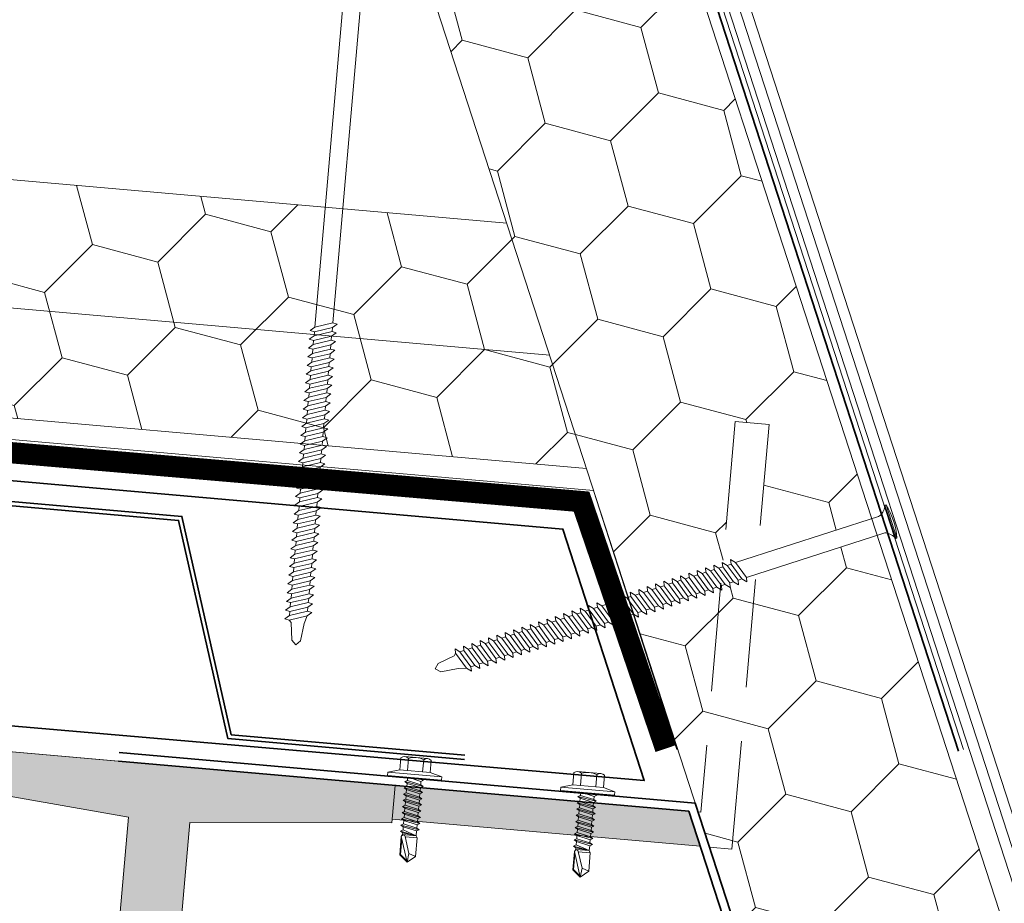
# Model space of a CAD drawing. Header units: millimetres. Extents: x -485339 to 350584, y -1189936 to 0.
# Tile 57 of 256: x -309910 to -309679, y -1058543 to -1058336. Entities that reach past the tile are written whole.
import ezdxf

# ---------------------------------------------------------------- set-up
doc = ezdxf.new("R2010")
doc.units = ezdxf.units.MM
doc.header["$LTSCALE"] = 10
doc.linetypes.add('DASHED', pattern=[19.05, 12.7, -6.35])
doc.linetypes.add('ČÁRKOVANÁ', pattern=[19.05, 12.7, -6.35])
doc.layers.add('BOUR_ČÁRY_POD', color=7, linetype='ČÁRKOVANÁ', lineweight=18, true_color=0xdba400)
for name, color, linetype, lineweight in [('N_klemp', 220, 'Continuous', 35), ('N_čáry_obrys', 10, 'Continuous', 35), ('N_čáry_plné', 10, 'Continuous', 18), ('N_čáry_pod', 10, 'ČÁRKOVANÁ', 18), ('N_šrary', 10, 'Continuous', 18), ('St_čáry_plné', 250, 'Continuous', 18), ('St_šrafy', 250, 'Continuous', 18)]:
    doc.layers.add(name, color=color, linetype=linetype, lineweight=lineweight)
doc.linetypes.add('LEPENÍ', pattern='A,3.81,[130,LTYPESHP.SHX,S=6.35,R=0,X=0,Y=0],3.81', length=7.62)
doc.linetypes.add('PVC', pattern='A,0,-0.0001,[6,atelier.SHX,S=0.01,R=0,X=0,Y=0],-0.08,[133,LTYPESHP.SHX,S=0.01,R=0,X=-0.01,Y=0],-0.07', length=0.1501)

# ---------------------------------------------------------------- blocks, each defined once
blk = doc.blocks.new('*U8596')
for p, q in [((-2, 4.5), (-1, 8)), ((0, 8), (-1, 8)), ((-1, -8), (-1, 8)), ((0, -8), (0, 8)), ((-6, -3.38), (-6, 3.38)), ((-5.56, 4.5), (-2, 4.5)), ((-2, -4.5), (-2, 4.5)), ((-5.56, 2.25), (-2, 2.25)), ((0, 2.01), (0.94, 2.01)), ((0, 1.87), (0.89, -2.01)), ((1.37, 2.75), (0.94, 2.01)), ((1.86, -2.01), (0.94, 2.01)), ((1.37, 2.75), (2.29, -2.75)), ((1.37, 2.75), (1.8, 2.01)), ((1.8, 2.01), (2.72, -2.01)), ((1.8, 2.01), (2.78, 2.01)), ((3.21, 2.75), (2.78, 2.01)), ((3.69, -2.01), (2.78, 2.01)), ((3.21, 2.75), (4.12, -2.75)), ((3.21, 2.75), (3.64, 2.01)), ((3.64, 2.01), (4.55, -2.01)), ((3.64, 2.01), (4.61, 2.01)), ((5.04, 2.75), (4.61, 2.01)), ((5.53, -2.01), (4.61, 2.01)), ((5.04, 2.75), (5.96, -2.75)), ((5.04, 2.75), (5.47, 2.01)), ((5.47, 2.01), (6.39, -2.01)), ((5.47, 2.01), (6.44, 2.01)), ((6.87, 2.75), (6.44, 2.01)), ((7.36, -2.01), (6.44, 2.01)), ((6.87, 2.75), (7.79, -2.75)), ((6.87, 2.75), (7.3, 2.01)), ((7.3, 2.01), (8.22, -2.01)), ((7.3, 2.01), (8.28, 2.01)), ((8.71, 2.75), (8.28, 2.01)), ((9.19, -2.01), (8.28, 2.01)), ((8.71, 2.75), (9.62, -2.75)), ((8.71, 2.75), (9.14, 2.01)), ((9.14, 2.01), (10.11, 2.01)), ((9.14, 2.01), (10.05, -2.01)), ((10.54, 2.75), (10.11, 2.01)), ((11.03, -2.01), (10.11, 2.01)), ((10.54, 2.75), (11.46, -2.75)), ((10.54, 2.75), (10.97, 2.01)), ((10.97, 2.01), (11.89, -2.01)), ((10.97, 2.01), (11.94, 2.01)), ((12.37, 2.75), (11.94, 2.01)), ((12.86, -2.01), (11.94, 2.01)), ((12.37, 2.75), (13.29, -2.75)), ((12.37, 2.75), (12.8, 2.01)), ((12.8, 2.01), (13.72, -2.01)), ((12.8, 2.01), (13.78, 2.01)), ((14.21, 2.75), (13.78, 2.01)), ((14.69, -2.01), (13.78, 2.01)), ((14.21, 2.75), (15.12, -2.75)), ((14.21, 2.75), (14.64, 2.01)), ((14.64, 2.01), (15.55, -2.01)), ((14.64, 2.01), (15.61, 2.01)), ((16.04, 2.75), (15.61, 2.01)), ((15.61, 2.01), (16.96, -2.01)), ((16.04, 2.75), (16.96, -2.01)), ((16.04, 2.75), (16.47, 2.01)), ((16.47, 2.01), (16.96, -2.01)), ((16.47, 2.01), (16.96, 2.01)), ((16.96, 2.01), (17.55, 2.35)), ((16.96, 2.01), (16.96, -2.01)), ((22.33, -0.32), (17.46, 1.22)), ((25, 0), (17.55, 2.35)), ((17.55, 2.35), (23.03, 2.35)), ((17.55, -2.35), (17.55, 1.19)), ((18.28, 2.12), (22.92, 2.12)), ((25, 0), (22.33, -0.32)), ((22.92, 2.12), (23.03, 2.35)), ((24.6, 0.12), (22.92, 2.12)), ((25, 0), (23.03, 2.35)), ((23.03, -2.35), (25, 0)), ((-5.56, -2.25), (-2, -2.25)), ((0, -0.01), (0.46, -2.75)), ((0.03, -2.01), (0, -1.89)), ((0, -2.01), (0.03, -2.01)), ((0.46, -2.75), (0.03, -2.01)), ((0.46, -2.75), (0.89, -2.01)), ((0.89, -2.01), (1.86, -2.01)), ((2.29, -2.75), (1.86, -2.01)), ((2.29, -2.75), (2.72, -2.01)), ((2.72, -2.01), (3.69, -2.01)), ((4.12, -2.75), (3.69, -2.01)), ((4.12, -2.75), (4.55, -2.01)), ((4.55, -2.01), (5.53, -2.01)), ((5.96, -2.75), (5.53, -2.01)), ((5.96, -2.75), (6.39, -2.01)), ((6.39, -2.01), (7.36, -2.01)), ((7.79, -2.75), (7.36, -2.01)), ((7.79, -2.75), (8.22, -2.01)), ((8.22, -2.01), (9.19, -2.01)), ((9.62, -2.75), (9.19, -2.01)), ((9.62, -2.75), (10.05, -2.01)), ((10.05, -2.01), (11.03, -2.01)), ((11.46, -2.75), (11.03, -2.01)), ((11.46, -2.75), (11.89, -2.01)), ((11.89, -2.01), (12.86, -2.01)), ((13.29, -2.75), (12.86, -2.01)), ((13.29, -2.75), (13.72, -2.01)), ((13.72, -2.01), (14.69, -2.01)), ((15.12, -2.75), (14.69, -2.01)), ((15.12, -2.75), (15.55, -2.01)), ((15.55, -2.01), (16.96, -2.01)), ((17.55, -2.35), (16.96, -2.01)), ((17.55, -2.35), (23.03, -2.35)), ((23.03, -2.35), (22.33, -0.32)), ((-5.56, -4.5), (-2, -4.5)), ((-2, -4.5), (-1, -8)), ((0, -8), (-1, -8))]:
    blk.add_line(p, q)
for centre, radius, start, end in [((-4.34, 3.38), 1.66, 137.4679, 222.5321), ((0, 0), 6, 157.9757, 202.0243), ((17.63, 1.76), 0.573, 138.0954, 252.4955), ((-4.34, -3.38), 1.66, 137.4679, 222.5321)]:
    blk.add_arc(centre, radius, start, end)
blk = doc.blocks.new('G$C03A03D04')
at = {"layer": 'N_čáry_plné'}
for p, q in [((-4.08, 0.62), (-4.1, 0.36)), ((-4.1, 0.36), (-3.84, 0.34)), ((-4.1, 0.36), (4.1, -0.36)), ((-4.08, 0.62), (4.12, -0.1)), ((2.07, 0.08), (-2.03, 0.44)), ((-16.19, -161.39), (-2.25, -2.07)), ((4.12, -0.1), (4.1, -0.36)), ((-11.97, -160.38), (1.85, -2.43)), ((-17.29, -162.18), (-16.19, -161.39)), ((-16.28, -162.47), (-12.06, -161.46)), ((-16.19, -161.39), (-11.97, -160.38)), ((-12.06, -161.46), (-12.15, -162.43)), ((-12.06, -161.46), (-10.96, -160.67)), ((-11.88, -159.41), (-11.97, -160.38)), ((-11.97, -160.38), (-10.96, -160.67)), ((-17.47, -164.23), (-16.37, -163.44)), ((-17.29, -162.18), (-16.28, -162.47)), ((-16.46, -164.52), (-12.24, -163.52)), ((-16.37, -163.44), (-12.15, -162.43)), ((-16.28, -162.47), (-16.37, -163.44)), ((-12.24, -163.52), (-12.33, -164.48)), ((-12.24, -163.52), (-11.14, -162.72)), ((-12.15, -162.43), (-11.14, -162.72)), ((-17.65, -166.29), (-16.55, -165.49)), ((-17.65, -166.29), (-16.64, -166.57)), ((-17.47, -164.23), (-16.46, -164.52)), ((-16.64, -166.57), (-12.42, -165.57)), ((-16.55, -165.49), (-12.33, -164.48)), ((-16.46, -164.52), (-16.55, -165.49)), ((-12.42, -165.57), (-12.51, -166.54)), ((-12.42, -165.57), (-11.32, -164.77)), ((-12.33, -164.48), (-11.32, -164.77)), ((-17.83, -168.34), (-16.73, -167.54)), ((-17.83, -168.34), (-16.82, -168.62)), ((-16.91, -169.59), (-12.69, -168.59)), ((-16.82, -168.62), (-16.91, -169.59)), ((-16.82, -168.62), (-12.6, -167.62)), ((-16.73, -167.54), (-12.51, -166.54)), ((-16.64, -166.57), (-16.73, -167.54)), ((-12.6, -167.62), (-12.69, -168.59)), ((-12.69, -168.59), (-11.68, -168.87)), ((-12.6, -167.62), (-11.5, -166.82)), ((-12.51, -166.54), (-11.5, -166.82)), ((-18.01, -170.39), (-16.91, -169.59)), ((-18.01, -170.39), (-17, -170.67)), ((-17.09, -171.64), (-12.87, -170.64)), ((-17, -170.67), (-17.09, -171.64)), ((-17, -170.67), (-12.78, -169.67)), ((-12.96, -171.72), (-11.86, -170.92)), ((-12.78, -169.67), (-12.87, -170.64)), ((-12.87, -170.64), (-11.86, -170.92)), ((-12.78, -169.67), (-11.68, -168.87)), ((-18.19, -172.44), (-17.09, -171.64)), ((-18.19, -172.44), (-17.18, -172.72)), ((-17.27, -173.69), (-13.04, -172.69)), ((-17.18, -172.72), (-17.27, -173.69)), ((-17.18, -172.72), (-12.96, -171.72)), ((-13.14, -173.77), (-12.04, -172.97)), ((-12.96, -171.72), (-13.04, -172.69)), ((-13.04, -172.69), (-12.04, -172.97)), ((-18.37, -174.49), (-17.27, -173.69)), ((-18.37, -174.49), (-17.36, -174.78)), ((-17.44, -175.74), (-13.22, -174.74)), ((-17.36, -174.78), (-17.44, -175.74)), ((-17.36, -174.78), (-13.14, -173.77)), ((-13.32, -175.82), (-12.22, -175.03)), ((-13.14, -173.77), (-13.22, -174.74)), ((-13.22, -174.74), (-12.22, -175.03)), ((-18.73, -178.59), (-17.62, -177.8)), ((-18.55, -176.54), (-17.44, -175.74)), ((-18.55, -176.54), (-17.54, -176.83)), ((-17.62, -177.8), (-13.4, -176.79)), ((-17.54, -176.83), (-17.62, -177.8)), ((-17.54, -176.83), (-13.32, -175.82)), ((-13.5, -177.87), (-12.4, -177.08)), ((-13.32, -175.82), (-13.4, -176.79)), ((-13.4, -176.79), (-12.4, -177.08)), ((-18.91, -180.64), (-17.8, -179.85)), ((-18.73, -178.59), (-17.72, -178.88)), ((-17.9, -180.93), (-13.68, -179.92)), ((-17.8, -179.85), (-13.58, -178.84)), ((-17.72, -178.88), (-17.8, -179.85)), ((-17.72, -178.88), (-13.5, -177.87)), ((-13.68, -179.92), (-13.76, -180.89)), ((-13.68, -179.92), (-12.58, -179.13)), ((-13.5, -177.87), (-13.58, -178.84)), ((-13.58, -178.84), (-12.58, -179.13)), ((-19.09, -182.69), (-17.98, -181.9)), ((-18.91, -180.64), (-17.9, -180.93)), ((-18.08, -182.98), (-13.86, -181.97)), ((-17.98, -181.9), (-13.76, -180.89)), ((-17.9, -180.93), (-17.98, -181.9)), ((-13.86, -181.97), (-13.94, -182.94)), ((-13.86, -181.97), (-12.75, -181.18)), ((-13.76, -180.89), (-12.75, -181.18)), ((-19.26, -184.74), (-18.16, -183.95)), ((-19.26, -184.74), (-18.26, -185.03)), ((-19.09, -182.69), (-18.08, -182.98)), ((-18.26, -185.03), (-14.04, -184.02)), ((-18.16, -183.95), (-13.94, -182.94)), ((-18.08, -182.98), (-18.16, -183.95)), ((-14.04, -184.02), (-14.12, -184.99)), ((-14.04, -184.02), (-12.93, -183.23)), ((-13.94, -182.94), (-12.93, -183.23)), ((-19.44, -186.79), (-18.34, -186)), ((-19.44, -186.79), (-18.44, -187.08)), ((-18.52, -188.05), (-14.3, -187.04)), ((-18.44, -187.08), (-18.52, -188.05)), ((-18.44, -187.08), (-14.22, -186.07)), ((-18.34, -186), (-14.12, -184.99)), ((-18.26, -185.03), (-18.34, -186)), ((-14.22, -186.07), (-14.3, -187.04)), ((-14.3, -187.04), (-13.29, -187.33)), ((-14.22, -186.07), (-13.11, -185.28)), ((-14.12, -184.99), (-13.11, -185.28)), ((-19.62, -188.84), (-18.52, -188.05)), ((-19.62, -188.84), (-18.62, -189.13)), ((-18.7, -190.1), (-14.48, -189.09)), ((-18.62, -189.13), (-18.7, -190.1)), ((-18.62, -189.13), (-14.4, -188.12)), ((-14.57, -190.17), (-13.47, -189.38)), ((-14.4, -188.12), (-14.48, -189.09)), ((-14.48, -189.09), (-13.47, -189.38)), ((-14.4, -188.12), (-13.29, -187.33)), ((-19.8, -190.89), (-18.7, -190.1)), ((-19.8, -190.89), (-18.8, -191.18)), ((-18.88, -192.15), (-14.66, -191.14)), ((-18.8, -191.18), (-18.88, -192.15)), ((-18.8, -191.18), (-14.57, -190.17)), ((-14.75, -192.22), (-13.65, -191.43)), ((-14.57, -190.17), (-14.66, -191.14)), ((-14.66, -191.14), (-13.65, -191.43)), ((-19.98, -192.94), (-18.88, -192.15)), ((-19.98, -192.94), (-18.97, -193.23)), ((-19.06, -194.2), (-14.84, -193.19)), ((-18.97, -193.23), (-19.06, -194.2)), ((-18.97, -193.23), (-14.75, -192.22)), ((-14.93, -194.27), (-13.83, -193.48)), ((-14.75, -192.22), (-14.84, -193.19)), ((-14.84, -193.19), (-13.83, -193.48)), ((-20.34, -197.04), (-19.24, -196.25)), ((-20.16, -194.99), (-19.06, -194.2)), ((-20.16, -194.99), (-19.15, -195.28)), ((-19.33, -197.33), (-15.11, -196.32)), ((-19.24, -196.25), (-15.02, -195.24)), ((-19.15, -195.28), (-19.24, -196.25)), ((-19.15, -195.28), (-14.93, -194.27)), ((-15.11, -196.32), (-15.2, -197.29)), ((-15.11, -196.32), (-14.01, -195.53)), ((-14.93, -194.27), (-15.02, -195.24)), ((-15.02, -195.24), (-14.01, -195.53)), ((-20.52, -199.09), (-19.42, -198.3)), ((-20.34, -197.04), (-19.33, -197.33)), ((-19.51, -199.38), (-15.29, -198.37)), ((-19.42, -198.3), (-15.2, -197.29)), ((-19.33, -197.33), (-19.42, -198.3)), ((-15.29, -198.37), (-15.38, -199.34)), ((-15.29, -198.37), (-14.19, -197.58)), ((-15.2, -197.29), (-14.19, -197.58)), ((-20.7, -201.14), (-19.6, -200.35)), ((-20.52, -199.09), (-19.51, -199.38)), ((-19.69, -201.43), (-15.47, -200.42)), ((-19.6, -200.35), (-15.38, -199.34)), ((-19.51, -199.38), (-19.6, -200.35)), ((-15.47, -200.42), (-15.56, -201.39)), ((-15.47, -200.42), (-14.37, -199.63)), ((-15.38, -199.34), (-14.37, -199.63)), ((-20.88, -203.19), (-19.78, -202.4)), ((-20.88, -203.19), (-19.87, -203.48)), ((-20.7, -201.14), (-19.69, -201.43)), ((-19.87, -203.48), (-15.65, -202.47)), ((-19.78, -202.4), (-15.56, -201.39)), ((-19.69, -201.43), (-19.78, -202.4)), ((-15.65, -202.47), (-15.74, -203.44)), ((-15.65, -202.47), (-14.55, -201.68)), ((-15.56, -201.39), (-14.55, -201.68)), ((-21.06, -205.24), (-19.96, -204.45)), ((-21.06, -205.24), (-20.05, -205.53)), ((-20.14, -206.5), (-15.92, -205.49)), ((-20.05, -205.53), (-20.14, -206.5)), ((-20.05, -205.53), (-15.83, -204.52)), ((-19.96, -204.45), (-15.74, -203.44)), ((-19.87, -203.48), (-19.96, -204.45)), ((-15.83, -204.52), (-15.92, -205.49)), ((-15.92, -205.49), (-14.91, -205.78)), ((-15.83, -204.52), (-14.73, -203.73)), ((-15.74, -203.44), (-14.73, -203.73)), ((-21.24, -207.29), (-20.14, -206.5)), ((-21.24, -207.29), (-20.23, -207.58)), ((-20.32, -208.55), (-16.09, -207.54)), ((-20.23, -207.58), (-20.32, -208.55)), ((-20.23, -207.58), (-16.01, -206.57)), ((-16.19, -208.62), (-15.09, -207.83)), ((-16.01, -206.57), (-16.09, -207.54)), ((-16.09, -207.54), (-15.09, -207.83)), ((-16.01, -206.57), (-14.91, -205.78)), ((-21.42, -209.34), (-20.32, -208.55)), ((-21.42, -209.34), (-20.41, -209.63)), ((-20.49, -210.6), (-16.27, -209.59)), ((-20.41, -209.63), (-20.49, -210.6)), ((-20.41, -209.63), (-16.19, -208.62)), ((-16.37, -210.67), (-15.27, -209.88)), ((-16.19, -208.62), (-16.27, -209.59)), ((-16.27, -209.59), (-15.27, -209.88)), ((-21.6, -211.39), (-20.49, -210.6)), ((-21.6, -211.39), (-20.59, -211.68)), ((-20.67, -212.65), (-16.45, -211.64)), ((-20.59, -211.68), (-20.67, -212.65)), ((-20.59, -211.68), (-16.37, -210.67)), ((-16.55, -212.72), (-15.45, -211.93)), ((-16.37, -210.67), (-16.45, -211.64)), ((-16.45, -211.64), (-15.45, -211.93)), ((-21.96, -215.49), (-20.85, -214.7)), ((-21.78, -213.44), (-20.67, -212.65)), ((-21.78, -213.44), (-20.77, -213.73)), ((-20.95, -215.78), (-16.73, -214.78)), ((-20.85, -214.7), (-16.63, -213.69)), ((-20.77, -213.73), (-20.85, -214.7)), ((-20.77, -213.73), (-16.55, -212.72)), ((-16.73, -214.78), (-16.81, -215.74)), ((-16.73, -214.78), (-15.63, -213.98)), ((-16.55, -212.72), (-16.63, -213.69)), ((-16.63, -213.69), (-15.63, -213.98)), ((-22.14, -217.55), (-21.03, -216.75)), ((-21.96, -215.49), (-20.95, -215.78)), ((-21.13, -217.83), (-16.91, -216.83)), ((-21.03, -216.75), (-16.81, -215.74)), ((-20.95, -215.78), (-21.03, -216.75)), ((-16.91, -216.83), (-16.99, -217.8)), ((-16.91, -216.83), (-15.8, -216.03)), ((-16.81, -215.74), (-15.8, -216.03)), ((-22.31, -219.6), (-21.21, -218.8)), ((-22.14, -217.55), (-21.13, -217.83)), ((-21.31, -219.88), (-17.09, -218.88)), ((-21.21, -218.8), (-16.99, -217.8)), ((-21.13, -217.83), (-21.21, -218.8)), ((-17.09, -218.88), (-17.17, -219.85)), ((-17.09, -218.88), (-15.98, -218.08)), ((-16.99, -217.8), (-15.98, -218.08)), ((-22.49, -221.65), (-21.39, -220.85)), ((-22.49, -221.65), (-21.49, -221.93)), ((-22.31, -219.6), (-21.31, -219.88)), ((-21.49, -221.93), (-17.27, -220.93)), ((-21.39, -220.85), (-17.17, -219.85)), ((-21.31, -219.88), (-21.39, -220.85)), ((-17.27, -220.93), (-17.35, -221.9)), ((-17.27, -220.93), (-16.16, -220.13)), ((-17.17, -219.85), (-16.16, -220.13)), ((-22.67, -223.7), (-21.57, -222.9)), ((-22.67, -223.7), (-21.67, -223.98)), ((-21.75, -224.95), (-17.53, -223.95)), ((-21.67, -223.98), (-21.75, -224.95)), ((-21.67, -223.98), (-17.45, -222.98)), ((-21.57, -222.9), (-17.35, -221.9)), ((-21.49, -221.93), (-21.57, -222.9)), ((-17.45, -222.98), (-17.53, -223.95)), ((-17.53, -223.95), (-16.52, -224.23)), ((-17.45, -222.98), (-16.34, -222.18)), ((-17.35, -221.9), (-16.34, -222.18)), ((-22.85, -225.75), (-21.75, -224.95)), ((-22.85, -225.75), (-21.85, -226.04)), ((-21.93, -227.01), (-17.71, -226)), ((-21.85, -226.04), (-21.93, -227.01)), ((-21.85, -226.04), (-17.62, -225.03)), ((-17.8, -227.08), (-16.7, -226.29)), ((-17.62, -225.03), (-17.71, -226)), ((-17.71, -226), (-16.7, -226.29)), ((-17.62, -225.03), (-16.52, -224.23)), ((-23.03, -227.8), (-21.93, -227.01)), ((-23.03, -227.8), (-22.02, -228.09)), ((-22.11, -229.06), (-17.89, -228.05)), ((-22.02, -228.09), (-22.11, -229.06)), ((-22.02, -228.09), (-17.8, -227.08)), ((-17.98, -229.13), (-16.88, -228.34)), ((-17.8, -227.08), (-17.89, -228.05)), ((-17.89, -228.05), (-16.88, -228.34)), ((-23.21, -229.85), (-22.11, -229.06)), ((-23.21, -229.85), (-22.2, -230.14)), ((-22.2, -230.14), (-17.98, -229.13)), ((-21.74, -230.69), (-22.2, -230.14)), ((-21.74, -230.69), (-21.58, -234.84)), ((-18.66, -230.96), (-19.53, -235.02)), ((-18.66, -230.96), (-17.98, -229.13)), ((-21.58, -234.84), (-20.65, -235.95)), ((-19.53, -235.02), (-20.65, -235.95))]:
    blk.add_line(p, q, dxfattribs=at)
for centre, radius, start, end in [((-5.62, -2.81), 3.51, 19.4695, 64.4682), ((-1.39, -15.89), 16.72, 70.749, 99.2491), ((-3.27, -1.98), 1.03, 354.9991, 19.4695), ((2.88, -2.52), 1.03, 150.5286, 174.9991), ((5.04, -3.74), 3.51, 105.5299, 150.5286)]:
    blk.add_arc(centre, radius, start, end, dxfattribs=at)
blk = doc.blocks.new('G$C19A75D08')
at = {"layer": 'N_čáry_plné', "linetype": 'ByBlock'}
for p, q in [((-4.12, 0.26), (-4.12, 0)), ((-4.12, 0.26), (4.12, 0.26)), ((-4.12, 0), (-3.86, 0)), ((-4.12, 0), (4.12, 0)), ((2.06, 0.26), (-2.06, 0.26)), ((4.12, 0.26), (4.12, 0)), ((-2.06, -37.54), (-2.06, -2.26)), ((2.06, -36.16), (2.06, -2.26)), ((-2.06, -37.54), (2.06, -36.16)), ((2.06, -35.19), (2.06, -36.16)), ((2.06, -36.16), (3.09, -36.36)), ((2.06, -37.25), (3.09, -36.36)), ((-3.09, -38.42), (-2.06, -37.54)), ((-3.09, -38.42), (-2.06, -38.62)), ((-2.06, -38.62), (2.06, -37.25)), ((-2.06, -39.59), (2.06, -38.22)), ((-2.06, -38.62), (-2.06, -39.59)), ((2.06, -37.25), (2.06, -38.22)), ((2.06, -38.22), (3.09, -38.42)), ((2.06, -39.31), (3.09, -38.42)), ((-3.09, -40.48), (-2.06, -39.59)), ((-3.09, -40.48), (-2.06, -40.68)), ((-2.06, -40.68), (2.06, -39.31)), ((-2.06, -41.65), (2.06, -40.28)), ((-2.06, -40.68), (-2.06, -41.65)), ((-2.06, -42.74), (2.06, -41.36)), ((2.06, -39.31), (2.06, -40.28)), ((2.06, -40.28), (3.09, -40.48)), ((2.06, -41.36), (3.09, -40.48)), ((2.06, -41.36), (2.06, -42.34)), ((-3.09, -42.54), (-2.06, -41.65)), ((-3.09, -42.54), (-2.06, -42.74)), ((-3.09, -44.6), (-2.06, -43.71)), ((-2.06, -43.71), (2.06, -42.34)), ((-2.06, -42.74), (-2.06, -43.71)), ((-2.06, -44.8), (2.06, -43.42)), ((2.06, -42.34), (3.09, -42.54)), ((2.06, -43.42), (3.09, -42.54)), ((2.06, -43.42), (2.06, -44.4)), ((-3.09, -44.6), (-2.06, -44.8)), ((-3.09, -46.65), (-2.06, -45.77)), ((-2.06, -45.77), (2.06, -44.4)), ((-2.06, -44.8), (-2.06, -45.77)), ((-2.06, -46.85), (2.06, -45.48)), ((2.06, -44.4), (3.09, -44.6)), ((2.06, -45.48), (3.09, -44.6)), ((2.06, -45.48), (2.06, -46.45)), ((-3.09, -46.65), (-2.06, -46.85)), ((-3.09, -48.71), (-2.06, -47.83)), ((-2.06, -47.83), (2.06, -46.45)), ((-2.06, -46.85), (-2.06, -47.83)), ((-2.06, -48.91), (2.06, -47.54)), ((2.06, -46.45), (3.09, -46.65)), ((2.06, -47.54), (3.09, -46.65)), ((2.06, -47.54), (2.06, -48.51)), ((-3.09, -48.71), (-2.06, -48.91)), ((-3.09, -50.77), (-2.06, -49.89)), ((-3.09, -50.77), (-2.06, -50.97)), ((-2.06, -49.89), (2.06, -48.51)), ((-2.06, -48.91), (-2.06, -49.89)), ((-2.06, -50.97), (2.06, -49.6)), ((-2.06, -51.94), (2.06, -50.57)), ((2.06, -48.51), (3.09, -48.71)), ((2.06, -49.6), (3.09, -48.71)), ((2.06, -49.6), (2.06, -50.57)), ((2.06, -50.57), (3.09, -50.77)), ((2.06, -51.66), (3.09, -50.77)), ((-3.09, -52.83), (-2.06, -51.94)), ((-3.09, -52.83), (-2.06, -53.03)), ((-2.06, -50.97), (-2.06, -51.94)), ((-2.06, -53.03), (2.06, -51.66)), ((-2.06, -54), (2.06, -52.63)), ((-2.06, -53.03), (-2.06, -54)), ((2.06, -51.66), (2.06, -52.63)), ((2.06, -52.63), (3.09, -52.83)), ((2.06, -53.71), (3.09, -52.83)), ((-3.09, -54.89), (-2.06, -54)), ((-3.09, -54.89), (-2.06, -55.09)), ((-2.06, -55.09), (2.06, -53.71)), ((-2.06, -56.06), (2.06, -54.69)), ((-2.06, -55.09), (-2.06, -56.06)), ((2.06, -53.71), (2.06, -54.69)), ((2.06, -54.69), (3.09, -54.89)), ((2.06, -55.77), (3.09, -54.89)), ((-3.09, -56.95), (-2.06, -56.06)), ((-3.09, -56.95), (-2.06, -57.14)), ((-2.06, -57.14), (2.06, -55.77)), ((-2.06, -58.12), (2.06, -56.75)), ((-2.06, -57.14), (-2.06, -58.12)), ((2.06, -55.77), (2.06, -56.75)), ((2.06, -56.75), (3.09, -56.95)), ((2.06, -57.83), (3.09, -56.95)), ((-3.09, -59), (-2.06, -58.12)), ((-3.09, -59), (-2.06, -59.2)), ((-2.06, -59.2), (2.06, -57.83)), ((-2.06, -60.18), (2.06, -58.8)), ((-2.06, -59.2), (-2.06, -60.18)), ((-2.06, -61.26), (2.06, -59.89)), ((2.06, -57.83), (2.06, -58.8)), ((2.06, -58.8), (3.09, -59)), ((2.06, -59.89), (3.09, -59)), ((2.06, -59.89), (2.06, -60.86)), ((-3.09, -61.06), (-2.06, -60.18)), ((-3.09, -61.06), (-2.06, -61.26)), ((-3.09, -63.12), (-2.06, -62.23)), ((-2.06, -62.23), (2.06, -60.86)), ((-2.06, -61.26), (-2.06, -62.23)), ((-2.06, -63.32), (2.06, -61.95)), ((2.06, -60.86), (3.09, -61.06)), ((2.06, -61.95), (3.09, -61.06)), ((2.06, -61.95), (2.06, -62.92)), ((-3.09, -63.12), (-2.06, -63.32)), ((-3.09, -65.18), (-2.06, -64.29)), ((-2.06, -64.29), (2.06, -62.92)), ((-2.06, -63.32), (-2.06, -64.29)), ((-2.06, -65.38), (2.06, -64.01)), ((2.06, -62.92), (3.09, -63.12)), ((2.06, -64.01), (3.09, -63.12)), ((2.06, -64.01), (2.06, -64.98)), ((-3.09, -65.18), (-2.06, -65.38)), ((-3.09, -67.24), (-2.06, -66.35)), ((-2.06, -66.35), (2.06, -64.98)), ((-2.06, -65.38), (-2.06, -66.35)), ((-2.06, -67.44), (2.06, -66.06)), ((2.06, -64.98), (3.09, -65.18)), ((2.06, -66.06), (3.09, -65.18)), ((2.06, -66.06), (2.06, -67.04)), ((-3.09, -67.24), (-2.06, -67.44)), ((-3.09, -69.29), (-2.06, -68.41)), ((-3.09, -69.29), (-2.06, -69.49)), ((-2.06, -68.41), (2.06, -67.04)), ((-2.06, -67.44), (-2.06, -68.41)), ((-2.06, -69.49), (2.06, -68.12)), ((-2.06, -70.47), (2.06, -69.1)), ((2.06, -67.04), (3.09, -67.24)), ((2.06, -68.12), (3.09, -67.24)), ((2.06, -68.12), (2.06, -69.1)), ((2.06, -69.1), (3.09, -69.29)), ((2.06, -70.18), (3.09, -69.29)), ((-3.09, -71.35), (-2.06, -70.47)), ((-3.09, -71.35), (-2.06, -71.55)), ((-2.06, -69.49), (-2.06, -70.47)), ((-2.06, -71.55), (2.06, -70.18)), ((-2.06, -72.53), (2.06, -71.15)), ((-2.06, -71.55), (-2.06, -72.53)), ((2.06, -70.18), (2.06, -71.15)), ((2.06, -71.15), (3.09, -71.35)), ((2.06, -72.24), (3.09, -71.35)), ((-3.09, -73.41), (-2.06, -72.53)), ((-3.09, -73.41), (-2.06, -73.61)), ((-2.06, -73.61), (2.06, -72.24)), ((-2.06, -74.58), (2.06, -73.21)), ((-2.06, -73.61), (-2.06, -74.58)), ((2.06, -72.24), (2.06, -73.21)), ((2.06, -73.21), (3.09, -73.41)), ((2.06, -74.3), (3.09, -73.41)), ((-3.09, -75.47), (-2.06, -74.58)), ((-3.09, -75.47), (-2.06, -75.67)), ((-2.06, -75.67), (2.06, -74.3)), ((-2.06, -76.64), (2.06, -75.27)), ((-2.06, -75.67), (-2.06, -76.64)), ((2.06, -74.3), (2.06, -75.27)), ((2.06, -75.27), (3.09, -75.47)), ((2.06, -76.35), (3.09, -75.47)), ((-3.09, -77.53), (-2.06, -76.64)), ((-3.09, -77.53), (-2.06, -77.73)), ((-2.06, -77.73), (2.06, -76.35)), ((-2.06, -78.7), (2.06, -77.33)), ((-2.06, -77.73), (-2.06, -78.7)), ((-2.06, -79.79), (2.06, -78.41)), ((2.06, -76.35), (2.06, -77.33)), ((2.06, -77.33), (3.09, -77.53)), ((2.06, -78.41), (3.09, -77.53)), ((2.06, -78.41), (2.06, -79.39)), ((-3.09, -79.59), (-2.06, -78.7)), ((-3.09, -79.59), (-2.06, -79.79)), ((-3.09, -81.64), (-2.06, -80.76)), ((-2.06, -80.76), (2.06, -79.39)), ((-2.06, -79.79), (-2.06, -80.76)), ((-2.06, -81.84), (2.06, -80.47)), ((2.06, -79.39), (3.09, -79.59)), ((2.06, -80.47), (3.09, -79.59)), ((2.06, -80.47), (2.06, -81.44)), ((-3.09, -81.64), (-2.06, -81.84)), ((-3.09, -83.7), (-2.06, -82.82)), ((-2.06, -82.82), (2.06, -81.44)), ((-2.06, -81.84), (-2.06, -82.82)), ((-2.06, -83.9), (2.06, -82.53)), ((2.06, -81.44), (3.09, -81.64)), ((2.06, -82.53), (3.09, -81.64)), ((2.06, -82.53), (2.06, -83.5)), ((-3.09, -83.7), (-2.06, -83.9)), ((-3.09, -85.76), (-2.06, -84.88)), ((-2.06, -84.88), (2.06, -83.5)), ((-2.06, -83.9), (-2.06, -84.88)), ((-2.06, -85.96), (2.06, -84.59)), ((2.06, -83.5), (3.09, -83.7)), ((2.06, -84.59), (3.09, -83.7)), ((2.06, -84.59), (2.06, -85.56)), ((-3.09, -85.76), (-2.06, -85.96)), ((-3.09, -87.82), (-2.06, -86.93)), ((-2.06, -86.93), (2.06, -85.56)), ((-2.06, -85.96), (-2.06, -86.93)), ((-2.06, -88.02), (2.06, -86.65)), ((-2.06, -88.99), (2.06, -87.62)), ((2.06, -85.56), (3.09, -85.76)), ((2.06, -86.65), (3.09, -85.76)), ((2.06, -86.65), (2.06, -87.62)), ((2.06, -87.62), (3.09, -87.82)), ((-3.09, -87.82), (-2.06, -88.02)), ((-3.09, -89.88), (-2.06, -88.99)), ((-3.09, -89.88), (-2.06, -90.08)), ((-2.06, -88.02), (-2.06, -88.99)), ((-2.06, -90.08), (2.06, -88.7)), ((-2.06, -91.05), (2.06, -89.68)), ((-2.06, -90.08), (-2.06, -91.05)), ((2.06, -88.7), (3.09, -87.82)), ((2.06, -88.7), (2.06, -89.68)), ((2.06, -89.68), (3.09, -89.88)), ((2.06, -90.76), (3.09, -89.88)), ((-3.09, -91.94), (-2.06, -91.05)), ((-3.09, -91.94), (-2.06, -92.13)), ((-2.06, -92.13), (2.06, -90.76)), ((-2.06, -93.11), (2.06, -91.74)), ((-2.06, -92.13), (-2.06, -93.11)), ((2.06, -90.76), (2.06, -91.74)), ((2.06, -91.74), (3.09, -91.94)), ((2.06, -92.82), (3.09, -91.94)), ((-3.09, -93.99), (-2.06, -93.11)), ((-3.09, -93.99), (-2.06, -94.19)), ((-2.06, -94.19), (2.06, -92.82)), ((-2.06, -95.17), (2.06, -93.79)), ((-2.06, -94.19), (-2.06, -95.17)), ((2.06, -92.82), (2.06, -93.79)), ((2.06, -93.79), (3.09, -93.99)), ((2.06, -94.88), (3.09, -93.99)), ((-3.09, -96.05), (-2.06, -95.17)), ((-3.09, -96.05), (-2.06, -96.25)), ((-2.06, -96.25), (2.06, -94.88)), ((-2.06, -97.22), (2.06, -95.85)), ((-2.06, -96.25), (-2.06, -97.22)), ((-2.06, -98.31), (2.06, -96.94)), ((2.06, -94.88), (2.06, -95.85)), ((2.06, -95.85), (3.09, -96.05)), ((2.06, -96.94), (3.09, -96.05)), ((2.06, -96.94), (2.06, -97.91)), ((-3.09, -98.11), (-2.06, -97.22)), ((-3.09, -98.11), (-2.06, -98.31)), ((-3.09, -100.17), (-2.06, -99.28)), ((-2.06, -99.28), (2.06, -97.91)), ((-2.06, -98.31), (-2.06, -99.28)), ((-2.06, -100.37), (2.06, -99)), ((2.06, -97.91), (3.09, -98.11)), ((2.06, -99), (3.09, -98.11)), ((2.06, -99), (2.06, -99.97)), ((-3.09, -100.17), (-2.06, -100.37)), ((-3.09, -102.23), (-2.06, -101.34)), ((-2.06, -101.34), (2.06, -99.97)), ((-2.06, -100.37), (-2.06, -101.34)), ((-2.06, -102.43), (2.06, -101.05)), ((2.06, -99.97), (3.09, -100.17)), ((2.06, -101.05), (3.09, -100.17)), ((2.06, -101.05), (2.06, -102.03)), ((-3.09, -102.23), (-2.06, -102.43)), ((-3.09, -104.28), (-2.06, -103.4)), ((-2.06, -103.4), (2.06, -102.03)), ((-2.06, -102.43), (-2.06, -103.4)), ((-2.06, -104.48), (2.06, -103.11)), ((2.06, -102.03), (3.09, -102.23)), ((2.06, -103.11), (3.09, -102.23)), ((2.06, -103.11), (2.06, -104.09)), ((-3.09, -104.28), (-2.06, -104.48)), ((-3.09, -106.34), (-2.06, -105.46)), ((-2.06, -105.46), (2.06, -104.09)), ((-2.06, -104.48), (-2.06, -105.46)), ((-2.06, -106.54), (2.06, -105.17)), ((1.54, -107.06), (2.06, -105.17)), ((2.06, -104.09), (3.09, -104.28)), ((2.06, -105.17), (3.09, -104.28)), ((-3.09, -106.34), (-2.06, -106.54)), ((-1.54, -107.06), (-2.06, -106.54)), ((-1.54, -107.06), (-1.03, -111.17)), ((1.54, -107.06), (1.03, -111.17)), ((-1.03, -111.17), (0, -112.2)), ((1.03, -111.17), (0, -112.2))]:
    blk.add_line(p, q, dxfattribs=at).dxf.unprotected_set("ltscale", 0)
for centre, radius, start, end in [((0, -15.95), 16.72, 75.75, 104.25), ((-5.35, -3.29), 3.51, 24.4705, 69.4691), ((-3.09, -2.26), 1.03, 0, 24.4705), ((3.09, -2.26), 1.03, 155.5295, 180), ((5.35, -3.29), 3.51, 110.5309, 155.5295)]:
    blk.add_arc(centre, radius, start, end, dxfattribs=at).dxf.unprotected_set("ltscale", 0)

msp = doc.modelspace()

# ---------------------------------------------------------------- hatches: boundary and pattern name
at = {"layer": 'N_šrary', "lineweight": 0}
h = msp.add_hatch(dxfattribs=at)
h.set_pattern_fill('HONEY', color=253, scale=5, angle=350, style=0)
h.set_pattern_definition([(345, (-313583.206, -1055506.693), (26.559393, 7.116568), [15.875, -31.75]), (105, (-313583.206, -1055506.693), (-19.442825, 19.442825), [15.875, -31.75]), (45, (-313583.206, -1055506.693), (7.116568, 26.559393), [-31.75, 15.875])])
h.paths.add_polyline_path([(-309767.49, -1058471.18), (-309766.91, -1058471), (-309767.04, -1058469.96), (-309765.88, -1058470.66), (-309764.95, -1058470.36), (-309765.08, -1058469.32), (-309763.92, -1058470.03), (-309763, -1058469.73), (-309763.12, -1058468.69), (-309761.96, -1058469.4), (-309761.04, -1058469.1), (-309761.16, -1058468.06), (-309760, -1058468.76), (-309759.08, -1058468.46), (-309759.21, -1058467.42), (-309758.05, -1058468.13), (-309757.12, -1058467.83), (-309757.25, -1058466.79), (-309756.09, -1058467.5), (-309755.16, -1058467.2), (-309755.29, -1058466.16), (-309754.13, -1058466.86), (-309753.2, -1058466.56), (-309753.33, -1058465.52), (-309752.17, -1058466.23), (-309751.25, -1058465.93), (-309751.37, -1058464.89), (-309750.21, -1058465.59), (-309749.29, -1058465.3), (-309749.41, -1058464.25), (-309748.26, -1058464.96), (-309747.33, -1058464.66), (-309747.46, -1058463.62), (-309746.3, -1058464.33), (-309745.43, -1058464.05), (-309745.4, -1058463.77), (-309745.34, -1058463.08), (-309742.44, -1058429.94), (-309734.47, -1058430.64), (-309737.16, -1058461.37), (-309710.4, -1058452.71), (-309771.39, -1058265), (-309824.02, -1058260.4), (-309826.56, -1058289.38), (-309816.16, -1058321.4), (-309796.01, -1058383.39), (-309785.94, -1058414.38), (-309777.32, -1058440.94), (-309775.64, -1058446.1)])
h.paths.add_polyline_path([(-309709.89, -1058648.46), (-309709.31, -1058648.27), (-309709.44, -1058647.23), (-309708.28, -1058647.94), (-309707.35, -1058647.64), (-309707.48, -1058646.6), (-309706.32, -1058647.3), (-309705.4, -1058647), (-309705.52, -1058645.96), (-309704.36, -1058646.67), (-309703.44, -1058646.37), (-309703.56, -1058645.33), (-309702.41, -1058646.04), (-309701.48, -1058645.74), (-309701.61, -1058644.7), (-309700.45, -1058645.4), (-309699.52, -1058645.1), (-309699.65, -1058644.06), (-309698.49, -1058644.77), (-309697.56, -1058644.47), (-309697.69, -1058643.43), (-309696.53, -1058644.13), (-309695.6, -1058643.84), (-309695.73, -1058642.79), (-309694.57, -1058643.5), (-309693.65, -1058643.2), (-309693.77, -1058642.16), (-309692.61, -1058642.87), (-309691.69, -1058642.57), (-309691.81, -1058641.53), (-309690.66, -1058642.23), (-309689.73, -1058641.93), (-309689.86, -1058640.89), (-309688.7, -1058641.6), (-309687.77, -1058641.3), (-309687.9, -1058640.26), (-309686.74, -1058640.97), (-309685.81, -1058640.67), (-309685.94, -1058639.63), (-309684.78, -1058640.33), (-309652.8, -1058629.99), (-309709.13, -1058456.63), (-309737.55, -1058465.82), (-309743.19, -1058530.26), (-309748.44, -1058529.8)])
h.paths.add_polyline_path([(-309748.44, -1058529.8), (-309743.19, -1058530.26), (-309737.55, -1058465.82), (-309738.88, -1058466.25), (-309739.81, -1058466.55), (-309739.68, -1058467.59), (-309740.84, -1058466.89), (-309741.77, -1058467.19), (-309741.64, -1058468.23), (-309742.8, -1058467.52), (-309743.72, -1058467.82), (-309743.6, -1058468.86), (-309744.76, -1058468.16), (-309745.8, -1058468.3), (-309745.56, -1058469.5), (-309745.89, -1058469.29), (-309750.46, -1058521.59), (-309751.13, -1058521.53)])
h.paths.add_polyline_path([(-309751.13, -1058521.53), (-309750.46, -1058521.59), (-309745.89, -1058469.29), (-309746.71, -1058468.79), (-309747.64, -1058469.09), (-309747.51, -1058470.13), (-309748.67, -1058469.42), (-309749.6, -1058469.72), (-309749.47, -1058470.76), (-309750.63, -1058470.06), (-309751.56, -1058470.36), (-309751.43, -1058471.4), (-309752.59, -1058470.69), (-309753.52, -1058470.99), (-309753.39, -1058472.03), (-309754.55, -1058471.32), (-309755.47, -1058471.62), (-309755.35, -1058472.66), (-309756.51, -1058471.96), (-309757.43, -1058472.26), (-309757.3, -1058473.3), (-309758.46, -1058472.59), (-309759.39, -1058472.89), (-309759.26, -1058473.93), (-309760.42, -1058473.22), (-309761.35, -1058473.52), (-309761.22, -1058474.56), (-309762.38, -1058473.86), (-309763.31, -1058474.16), (-309763.18, -1058475.2), (-309764.34, -1058474.49), (-309765.27, -1058474.79), (-309765.14, -1058475.83), (-309766.18, -1058475.19), (-309751.8, -1058519.46)])
h.paths.add_polyline_path([(-309651.53, -1058633.9), (-309681.28, -1058643.53), (-309682.21, -1058643.83), (-309682.08, -1058644.87), (-309683.24, -1058644.16), (-309684.17, -1058644.46), (-309684.04, -1058645.5), (-309685.2, -1058644.79), (-309686.12, -1058645.09), (-309686, -1058646.13), (-309687.16, -1058645.43), (-309688.08, -1058645.73), (-309687.96, -1058646.77), (-309689.12, -1058646.06), (-309690.04, -1058646.36), (-309689.91, -1058647.4), (-309691.07, -1058646.7), (-309692, -1058647), (-309691.87, -1058648.04), (-309693.03, -1058647.33), (-309693.96, -1058647.63), (-309693.83, -1058648.67), (-309694.99, -1058647.96), (-309695.92, -1058648.26), (-309695.79, -1058649.3), (-309696.95, -1058648.6), (-309697.87, -1058648.9), (-309697.75, -1058649.94), (-309698.91, -1058649.23), (-309699.83, -1058649.53), (-309699.71, -1058650.57), (-309700.86, -1058649.86), (-309701.79, -1058650.16), (-309701.66, -1058651.2), (-309702.82, -1058650.5), (-309703.75, -1058650.8), (-309703.62, -1058651.84), (-309704.78, -1058651.13), (-309705.71, -1058651.43), (-309705.58, -1058652.47), (-309706.74, -1058651.76), (-309707.67, -1058652.06), (-309707.54, -1058653.1), (-309708.59, -1058652.47), (-309707.34, -1058656.3), (-309644.25, -1058656.3)])
h.paths.add_polyline_path([(-309619.77, -1058656.3), (-309644.25, -1058656.3), (-309707.34, -1058656.3), (-309701.31, -1058674.85), (-309687.84, -1058716.3), (-309611.23, -1058716.3), (-309474.41, -1058716.3), (-309474.41, -1058656.3), (-309615.66, -1058656.3)])
h.paths.add_polyline_path([(-309474.41, -1058716.3), (-309333.3, -1058716.3), (-309334.2, -1058715.53), (-309333.17, -1058715.33), (-309333.17, -1058714.36), (-309334.2, -1058713.47), (-309333.17, -1058713.27), (-309333.17, -1058712.3), (-309334.2, -1058711.41), (-309333.17, -1058711.21), (-309333.17, -1058710.24), (-309334.2, -1058709.36), (-309333.17, -1058709.16), (-309333.17, -1058708.18), (-309334.2, -1058707.3), (-309333.17, -1058707.1), (-309333.17, -1058706.12), (-309334.2, -1058705.24), (-309333.17, -1058705.04), (-309333.17, -1058704.07), (-309334.2, -1058703.18), (-309333.17, -1058702.98), (-309333.17, -1058702.01), (-309334.2, -1058701.12), (-309333.17, -1058700.92), (-309333.17, -1058699.95), (-309334.2, -1058699.06), (-309333.17, -1058698.87), (-309333.17, -1058697.89), (-309334.2, -1058697.01), (-309333.17, -1058696.81), (-309333.17, -1058695.83), (-309334.2, -1058694.95), (-309333.17, -1058694.75), (-309333.17, -1058693.78), (-309334.2, -1058692.89), (-309333.17, -1058692.69), (-309333.17, -1058691.72), (-309334.2, -1058690.83), (-309333.17, -1058690.63), (-309333.17, -1058689.66), (-309334.2, -1058688.77), (-309333.17, -1058688.57), (-309333.17, -1058687.6), (-309333.17, -1058656.3), (-309474.41, -1058656.3)])
h.paths.add_polyline_path([(-309241.49, -1058656.3), (-309304.58, -1058656.3), (-309329.05, -1058656.3), (-309329.05, -1058689.95), (-309328.02, -1058690.83), (-309329.05, -1058691.03), (-309329.05, -1058692), (-309328.02, -1058692.89), (-309329.05, -1058693.09), (-309329.05, -1058694.06), (-309328.02, -1058694.95), (-309329.05, -1058695.15), (-309329.05, -1058696.12), (-309328.02, -1058697.01), (-309329.05, -1058697.21), (-309329.05, -1058698.18), (-309328.02, -1058699.06), (-309329.05, -1058699.26), (-309329.05, -1058700.24), (-309328.02, -1058701.12), (-309329.05, -1058701.32), (-309329.05, -1058702.3), (-309328.02, -1058703.18), (-309329.05, -1058703.38), (-309329.05, -1058704.35), (-309328.02, -1058705.24), (-309329.05, -1058705.44), (-309329.05, -1058706.41), (-309328.02, -1058707.3), (-309329.05, -1058707.5), (-309329.05, -1058708.47), (-309328.02, -1058709.36), (-309329.05, -1058709.56), (-309329.05, -1058710.53), (-309328.02, -1058711.41), (-309329.05, -1058711.61), (-309329.05, -1058712.59), (-309328.02, -1058713.47), (-309329.05, -1058713.67), (-309329.05, -1058714.65), (-309328.02, -1058715.53), (-309329.05, -1058715.73), (-309329.05, -1058716.3), (-309260.98, -1058716.3)])
h.paths.add_polyline_path([(-309240.24, -1058652.47), (-309241.29, -1058653.1), (-309241.16, -1058652.06), (-309242.09, -1058651.76), (-309243.25, -1058652.47), (-309243.12, -1058651.43), (-309244.04, -1058651.13), (-309245.2, -1058651.84), (-309245.08, -1058650.8), (-309246, -1058650.5), (-309247.16, -1058651.2), (-309247.04, -1058650.16), (-309247.96, -1058649.86), (-309249.12, -1058650.57), (-309248.99, -1058649.53), (-309249.92, -1058649.23), (-309251.08, -1058649.94), (-309250.95, -1058648.9), (-309251.88, -1058648.6), (-309253.04, -1058649.3), (-309252.91, -1058648.26), (-309253.84, -1058647.96), (-309255, -1058648.67), (-309254.87, -1058647.63), (-309255.79, -1058647.33), (-309256.95, -1058648.04), (-309256.83, -1058647), (-309257.75, -1058646.7), (-309258.91, -1058647.4), (-309258.78, -1058646.36), (-309259.71, -1058646.06), (-309260.87, -1058646.77), (-309260.74, -1058645.73), (-309261.67, -1058645.43), (-309262.83, -1058646.13), (-309262.7, -1058645.09), (-309263.63, -1058644.79), (-309264.79, -1058645.5), (-309264.66, -1058644.46), (-309265.59, -1058644.16), (-309266.74, -1058644.87), (-309266.62, -1058643.83), (-309267.54, -1058643.53), (-309297.3, -1058633.9), (-309304.58, -1058656.3), (-309241.49, -1058656.3)])
h.paths.add_polyline_path([(-309157.63, -1058403.44), (-309224.31, -1058409.28), (-309296.02, -1058629.99), (-309264.05, -1058640.33), (-309262.89, -1058639.63), (-309263.01, -1058640.67), (-309262.09, -1058640.97), (-309260.93, -1058640.26), (-309261.05, -1058641.3), (-309260.13, -1058641.6), (-309258.97, -1058640.89), (-309259.1, -1058641.93), (-309258.17, -1058642.23), (-309257.01, -1058641.53), (-309257.14, -1058642.57), (-309256.21, -1058642.87), (-309255.05, -1058642.16), (-309255.18, -1058643.2), (-309254.25, -1058643.5), (-309253.09, -1058642.79), (-309253.22, -1058643.84), (-309252.3, -1058644.13), (-309251.14, -1058643.43), (-309251.26, -1058644.47), (-309250.34, -1058644.77), (-309249.18, -1058644.06), (-309249.3, -1058645.1), (-309248.38, -1058645.4), (-309247.22, -1058644.7), (-309247.35, -1058645.74), (-309246.42, -1058646.04), (-309245.26, -1058645.33), (-309245.39, -1058646.37), (-309244.46, -1058646.67), (-309243.3, -1058645.96), (-309243.43, -1058647), (-309242.5, -1058647.3), (-309241.34, -1058646.6), (-309241.47, -1058647.64), (-309240.55, -1058647.94), (-309239.39, -1058647.23), (-309239.51, -1058648.27), (-309238.94, -1058648.46), (-309214.52, -1058573.29), (-309214.52, -1058470.76), (-309216.73, -1058470.96, -0.187741), (-309217.15, -1058470.09), (-309217.38, -1058467.42), (-309217.62, -1058464.74, -0.187741), (-309217.35, -1058463.82), (-309214.52, -1058463.64), (-309214.52, -1058440.24), (-309214.52, -1058411.49), (-309157.36, -1058406.49), (-309157.54, -1058404.5)])
h.paths.add_polyline_path([(-309205.34, -1058545.07), (-309208.35, -1058510.77), (-309208.54, -1058511.19), (-309208.95, -1058510.59), (-309208.54, -1058515.38), (-309209.33, -1058515.45), (-309210.37, -1058512.74), (-309213.19, -1058512.99, -0.187741), (-309213.61, -1058512.13), (-309213.85, -1058509.45), (-309214.08, -1058506.78, -0.187741), (-309213.81, -1058505.85), (-309210.99, -1058505.61), (-309210.43, -1058502.76), (-309209.64, -1058502.7), (-309209.23, -1058507.45), (-309208.64, -1058507.4), (-309211.97, -1058469.3), (-309212.07, -1058469.15), (-309212.49, -1058468.56), (-309212.08, -1058473.35), (-309212.87, -1058473.42), (-309213.9, -1058470.71), (-309214.52, -1058470.76), (-309214.52, -1058573.29)])
h = msp.add_hatch(dxfattribs=at)
h.set_pattern_fill('HONEY', color=253, scale=5, angle=350, style=0)
h.set_pattern_definition([(345, (-313583.206, -1055506.693), (26.559393, 7.116568), [15.875, -31.75]), (105, (-313583.206, -1055506.693), (-19.442825, 19.442825), [15.875, -31.75]), (45, (-313583.206, -1055506.693), (7.116568, 26.559393), [-31.75, 15.875])])
h.paths.add_polyline_path([(-310303.33, -1058369.11), (-309785.94, -1058414.38), (-309796.01, -1058383.39), (-310303.33, -1058338.99)])
h.paths.add_polyline_path([(-310303.33, -1058399.22), (-309993.93, -1058426.3), (-309980.45, -1058423.16), (-309777.32, -1058440.94), (-309785.94, -1058414.38), (-310303.33, -1058369.11)])
at = {"layer": 'St_šrafy'}
h = msp.add_hatch(color=253, dxfattribs=at)
h.dxf.hatch_style = 1
h.paths.add_polyline_path([(-309869.28, -1058511.19), (-309822.19, -1058515.31), (-309822.96, -1058524.1), (-309870.41, -1058524.05), (-309883.59, -1058674.66), (-309885.59, -1058697.57), (-309838.85, -1058705.77), (-309839.62, -1058714.55), (-309948.2, -1058705.05), (-309947.43, -1058696.27), (-309899.98, -1058696.31), (-309897.98, -1058673.4), (-309884.8, -1058522.79), (-309931.54, -1058514.6), (-309930.77, -1058505.81), (-309883.67, -1058509.93)])
h = msp.add_hatch(color=253, dxfattribs=at)
h.dxf.hatch_style = 1
h.paths.add_polyline_path([(-309753.29, -1058521.34), (-309822.19, -1058515.31), (-309822.88, -1058523.28), (-309750.61, -1058529.61)])

# ---------------------------------------------------------------- linework, layer by layer
at = {"layer": 'BOUR_ČÁRY_POD', "ltscale": 0.2}
msp.add_lwpolyline([(-309748.44, -1058529.8), (-309743.19, -1058530.26), (-309734.47, -1058430.64), (-309742.44, -1058429.94), (-309750.46, -1058521.59), (-309751.13, -1058521.53)], dxfattribs=at)
at = {"layer": 'N_klemp', "ltscale": 2}
for points in [[(-309772.96, -1058252.08), (-309690.05, -1058507.26)], [(-310066.4, -1058488.04), (-309763.76, -1058514.2), (-309782.86, -1058455.17), (-310008.81, -1058435.34)]]:
    msp.add_lwpolyline(points, dxfattribs=at)
at = {"layer": 'N_klemp', "lineweight": 35}
for points in [[(-309753.29, -1058521.34), (-309887.14, -1058509.63)], [(-309751.8, -1058519.46), (-309886.96, -1058507.64)], [(-309751.8, -1058519.46), (-309687.84, -1058716.3), (-309474.41, -1058716.3)], [(-309753.29, -1058521.34), (-309689.3, -1058718.3), (-309474.41, -1058718.3)]]:
    msp.add_lwpolyline(points, dxfattribs=at)
at = {"layer": 'N_čáry_obrys', "linetype": 'Continuous'}
for points in [[(-309805.85, -1058508.21), (-309860.64, -1058503.42), (-309872.22, -1058452.21), (-309923.95, -1058447.69), (-309928.86, -1058451.39), (-309933.05, -1058446.89), (-309984.79, -1058442.36), (-310005.09, -1058490.78), (-310059.88, -1058485.99), (-310071.46, -1058434.78), (-310123.19, -1058430.26), (-310128.1, -1058433.96), (-310132.29, -1058429.46), (-310184.03, -1058424.93), (-310204.32, -1058473.35), (-310259.12, -1058468.55), (-310270.7, -1058417.35), (-310301.86, -1058414.62)], [(-309805.93, -1058509.21), (-309861.45, -1058504.35), (-309873.03, -1058453.15), (-309923.66, -1058448.72), (-309928.98, -1058452.74), (-309933.52, -1058447.85), (-309984.15, -1058443.42), (-310004.45, -1058491.84), (-310060.69, -1058486.92), (-310072.27, -1058435.71), (-310122.9, -1058431.28), (-310128.22, -1058435.31), (-310132.76, -1058430.42), (-310183.39, -1058425.99), (-310203.68, -1058474.41), (-310259.93, -1058469.49), (-310271.51, -1058418.28), (-310301.86, -1058415.63)]]:
    msp.add_lwpolyline(points, dxfattribs=at)
at = {"layer": 'N_čáry_plné', "ltscale": 0.2}
for p, q in [((-310303.33, -1058338.99), (-309796.01, -1058383.39)), ((-310303.33, -1058369.11), (-309785.94, -1058414.38))]:
    msp.add_line(p, q, dxfattribs=at)
at = {"layer": 'N_čáry_plné', "ltscale": 2}
for points in [[(-309767.9, -1058243.38), (-309636.99, -1058646.3)], [(-309771.64, -1058248.06), (-309640.62, -1058651.3)], [(-309774.72, -1058254.75), (-309644.25, -1058656.3)], [(-309836.32, -1058259.33), (-309701.31, -1058674.85)], [(-309980.45, -1058423.16), (-309777.32, -1058440.94)], [(-309980.09, -1058428.21), (-309775.64, -1058446.1)], [(-309980.52, -1058433.19), (-309776.02, -1058451.09)], [(-309775.64, -1058446.1), (-309756.12, -1058506.89)]]:
    msp.add_lwpolyline(points, dxfattribs=at)
at = {"layer": 'N_čáry_plné', "linetype": 'PVC', "ltscale": 10}
msp.add_lwpolyline([(-309769.77, -1058245.73), (-309637.12, -1058653.99)], dxfattribs=at)
at = {"layer": 'N_čáry_plné', "linetype": 'LEPENÍ', "ltscale": 0.02}
msp.add_lwpolyline([(-309771.77, -1058251.7), (-309688.86, -1058506.87)], dxfattribs=at)
at = {"layer": 'N_čáry_plné'}
msp.add_lwpolyline([(-309751.8, -1058519.46), (-309687.84, -1058716.3), (-309474.41, -1058716.3)], dxfattribs=at)
at = {"layer": 'N_čáry_pod', "linetype": 'DASHED', "ltscale": 0.2, "const_width": 5}
msp.add_lwpolyline([(-310303.33, -1058406.91), (-309993.28, -1058434.22), (-309980.41, -1058431.41), (-309778.48, -1058448.73), (-309758.75, -1058506.69)], dxfattribs=at)
at = {"layer": 'St_čáry_plné'}
msp.add_lwpolyline([(-309883.67, -1058509.93), (-309822.19, -1058515.31), (-309822.96, -1058524.1), (-309870.41, -1058524.05), (-309883.59, -1058674.66), (-309885.59, -1058697.57), (-309838.85, -1058705.77), (-309839.62, -1058714.55), (-309948.2, -1058705.05), (-309947.43, -1058696.27), (-309899.98, -1058696.31), (-309897.98, -1058673.4), (-309884.8, -1058522.79), (-309931.54, -1058514.6), (-309930.77, -1058505.81), (-309869.28, -1058511.19)], dxfattribs=at)
at = {"layer": 'St_šrafy'}
msp.add_lwpolyline([(-309869.28, -1058511.19), (-309822.19, -1058515.31), (-309822.96, -1058524.1), (-309870.41, -1058524.05), (-309883.59, -1058674.66), (-309885.59, -1058697.57), (-309838.85, -1058705.77), (-309839.62, -1058714.55), (-309948.2, -1058705.05), (-309947.43, -1058696.27), (-309899.98, -1058696.31), (-309897.98, -1058673.4), (-309884.8, -1058522.79), (-309931.54, -1058514.6), (-309930.77, -1058505.81), (-309883.67, -1058509.93)], close=True, dxfattribs=at)
msp.add_lwpolyline([(-309753.29, -1058521.34), (-309822.19, -1058515.31), (-309822.88, -1058523.28), (-309750.61, -1058529.61)], dxfattribs=at)

# ---------------------------------------------------------------- block references
at = {"layer": 'N_klemp', "ltscale": 2, "rotation": 287.9299679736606}
msp.add_blockref('G$C19A75D08', (-309706.03, -1058453.46), dxfattribs=at)
at = {"layer": 'N_čáry_plné', "ltscale": 2}
msp.add_blockref('G$C03A03D04', (-309824.87, -1058246.4), dxfattribs=at)
at = {"layer": 'N_čáry_plné', "xscale": -0.7958599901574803, "yscale": 0.7958599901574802, "zscale": 0.7958599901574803, "rotation": 85.00000000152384}
for p in [(-309817.68, -1058513.55), (-309777.07, -1058517.05)]:
    msp.add_blockref('*U8596', p, dxfattribs=at)

doc.saveas('drawing.dxf')
